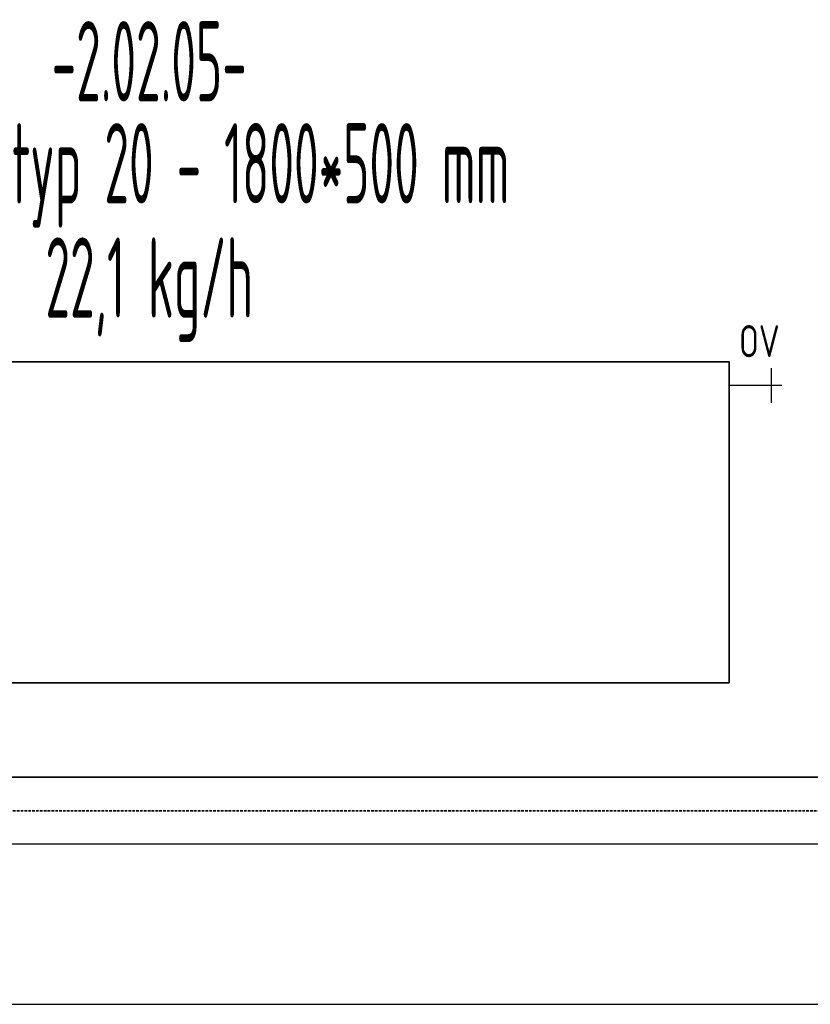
# Model space of a CAD drawing. Header units: millimetres. Extents: x 14365 to 105143, y -126377 to -22383.
# Tile 61 of 191: x 49029 to 50261, y -123757 to -122224. Entities that reach past the tile are written whole.
import ezdxf
from ezdxf.enums import TextEntityAlignment as Align

# ---------------------------------------------------------------- set-up
doc = ezdxf.new("R2010")
doc.units = ezdxf.units.MM
doc.linetypes.add('VERDECKT', pattern=[9.525, 6.35, -3.175])
doc.linetypes.add('ČÁRKOVANÁ', pattern=[0.75, 0.5, -0.25])
for name, color, linetype, lineweight in [('JS_VYT_POPIS - OBECNĚ', 7, 'Continuous', 5), ('UT_POTRUBI - PŘÍVOD', 1, 'Continuous', 35), ('UT_POTRUBI - ZPÁTEČKA', 5, 'ČÁRKOVANÁ', 35), ('UT_SCHÉMA_POPIS', 7, 'VERDECKT', 5), ('UT_SCHÉMA_SYMBOLY', 7, 'Continuous', 25), ('UT_ZAŘÍZENÍ - OT', 3, 'Continuous', 35)]:
    doc.layers.add(name, color=color, linetype=linetype, lineweight=lineweight)
doc.styles.add('ISO 2.5', font='isocp.shx', dxfattribs={"width": 0.8, "height": 2.5})
doc.styles.add('VZT_POPIS', font='isocp.shx', dxfattribs={"width": 0.6, "height": 125})

msp = doc.modelspace()

# ---------------------------------------------------------------- linework, layer by layer
at = {"ltscale": 8}
for p, q in [((31841.3, -123507.2), (105085.1, -123507.2)), ((31841.3, -123757.2), (105085.1, -123757.2))]:
    msp.add_line(p, q, dxfattribs=at)
at = {"layer": 'UT_POTRUBI - PŘÍVOD', "ltscale": 8}
msp.add_line((50625.9, -123403.5), (44930, -123403.5), dxfattribs=at)
at = {"layer": 'UT_POTRUBI - ZPÁTEČKA', "linetype": 'ČÁRKOVANÁ', "ltscale": 8}
msp.add_line((50558.9, -123455.6), (44843.7, -123455.6), dxfattribs=at)
at = {"layer": 'UT_SCHÉMA_SYMBOLY'}
for p, q in [((50200.6, -122820.2), (50200.6, -122766.2)), ((50216.6, -122793.2), (50134.7, -122793.2))]:
    msp.add_line(p, q, dxfattribs=at)
at = {"layer": 'UT_ZAŘÍZENÍ - OT', "linetype": 'Continuous'}
for p, q in [((50134.7, -122756.6), (48334.7, -122756.6)), ((50134.7, -123256.6), (50134.7, -122756.6)), ((48334.7, -123256.6), (50134.7, -123256.6))]:
    msp.add_line(p, q, dxfattribs=at)

# ---------------------------------------------------------------- texts
at = {"layer": 'JS_VYT_POPIS - OBECNĚ', "style": 'VZT_POPIS', "width": 0.5}
for s, p in [('-2.02.05-', (49231.1, -122288.4)), ('D-OT VK typ 20 - 1800*500 mm', (49231.1, -122447.3)), ('22,1 kg/h', (49231.1, -122625.3))]:
    msp.add_text(s, height=125, dxfattribs=at).set_placement(p, align=Align.MIDDLE_CENTER)
at = {"layer": 'UT_SCHÉMA_POPIS', "style": 'ISO 2.5', "width": 0.8}
msp.add_text('OV', height=50, dxfattribs=at).set_placement((50150.1, -122724.4), align=Align.MIDDLE_LEFT)

doc.saveas('drawing.dxf')
